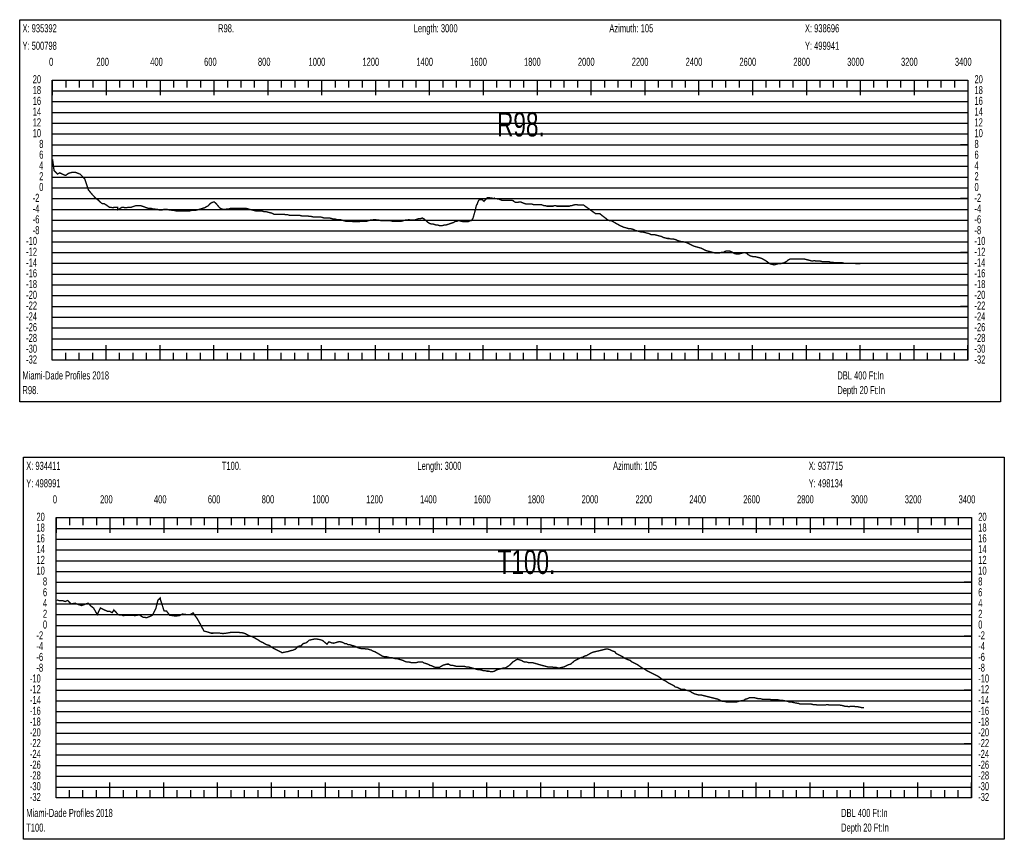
# Model space of a CAD drawing. Header units: inches. Extents: x 471865 to 538526, y 1054316 to 1102451.
# Tile 75 of 114: x 517005 to 520662, y 1056456 to 1059498. Entities that reach past the tile are written whole.
import ezdxf

# ---------------------------------------------------------------- set-up
doc = ezdxf.new("R2010")
doc.units = ezdxf.units.IN
doc.header["$MEASUREMENT"] = 0
for name, color, linetype in [('LABELS', 7, 'Continuous'), ('X_Gr1', 7, 'Continuous'), ('XSECTION', 7, 'Continuous')]:
    doc.layers.add(name, color=color, linetype=linetype)
doc.styles.get("Standard").update_dxf_attribs({"font": 'arial.ttf'})

msp = doc.modelspace()

# ---------------------------------------------------------------- linework, layer by layer
at = {"layer": 'X_Gr1', "color": 6, "linetype": 'Continuous', "lineweight": 18, "true_color": 0xff00ff, "transparency": 33554687, "const_width": 5}
for points in [[(517127.5, 1058979.4), (517127.5, 1058979.4), (517132.9, 1058938.6), (517145.5, 1058925.2), (517153.7, 1058929.9), (517166.6, 1058923.6), (517175.8, 1058920.3), (517186.3, 1058927.7), (517200.1, 1058932), (517212.6, 1058931.7), (517229.8, 1058925), (517246.9, 1058907.7), (517260.2, 1058867.1), (517274.7, 1058849.3), (517288.6, 1058834.9), (517298.7, 1058827.3), (517310.3, 1058816.1), (517318.3, 1058815.9), (517329.5, 1058808.7), (517339, 1058801.8), (517348.7, 1058801.1), (517358.2, 1058801.3), (517368.9, 1058801.4), (517370, 1058792.9), (517385.1, 1058802.2), (517390.9, 1058802.2), (517396.4, 1058800.2), (517402.1, 1058800.2), (517407.8, 1058802.2), (517413.5, 1058802.2), (517419.3, 1058802.2), (517425, 1058804.2), (517431, 1058806.2), (517437, 1058808.2), (517442.9, 1058808.2), (517448.7, 1058808.2), (517454.4, 1058808.2), (517460, 1058806.2), (517465.7, 1058804.2), (517471.3, 1058802.2), (517476.9, 1058800.2), (517482.4, 1058798.2), (517487.9, 1058798.2), (517493.5, 1058798.2), (517499.2, 1058796.2), (517505.3, 1058796.2), (517511.1, 1058794.2), (517516.9, 1058794.2), (517522.8, 1058792.2), (517528.6, 1058792.2), (517534.6, 1058792.2), (517540.5, 1058794.2), (517546.8, 1058794.2), (517553.3, 1058794.2), (517559.7, 1058792.2), (517566.3, 1058792.2), (517573, 1058790.2), (517580, 1058790.2), (517587.1, 1058788.2), (517594, 1058788.2), (517600.9, 1058788.2), (517607.7, 1058788.2), (517614.7, 1058788.2), (517621.8, 1058788.2), (517628.7, 1058788.2), (517635.5, 1058788.2), (517642.5, 1058790.2), (517649.8, 1058790.2), (517657.1, 1058790.2), (517664.2, 1058792.2), (517671.4, 1058794.2), (517678.3, 1058796.2), (517685.1, 1058798.2), (517692, 1058800.2), (517698.9, 1058804.2), (517706.1, 1058808.2), (517713.1, 1058816.2), (517720.2, 1058820.2), (517727.3, 1058822.2), (517734.2, 1058816.2), (517741.1, 1058808.2), (517747.8, 1058800.2), (517754.7, 1058796.2), (517761.8, 1058794.2), (517768.6, 1058794.2), (517775.5, 1058796.2), (517782.2, 1058796.2), (517789, 1058798.2), (517796, 1058798.2), (517810.5, 1058798.2), (517817.7, 1058798.2), (517824.8, 1058798.2), (517831.8, 1058798.2), (517838.5, 1058798.2), (517845.4, 1058798.2), (517852.5, 1058796.2), (517860, 1058794.2), (517867.9, 1058792.2), (517875.7, 1058790.2), (517883.5, 1058788.2), (517890.7, 1058788.2), (517897.8, 1058788.2), (517904.6, 1058788.2), (517911.4, 1058786.2), (517918.6, 1058786.2), (517926, 1058784.2), (517933.8, 1058782.2), (517941.5, 1058780.2), (517949.1, 1058776.2), (517956.7, 1058776.2), (517964.2, 1058776.2), (517971.6, 1058776.2), (517979, 1058776.2), (517986.3, 1058776.2), (517993.7, 1058774.2), (518000.9, 1058774.2), (518008.2, 1058772.2), (518015.7, 1058772.2), (518023.2, 1058772.2), (518030.6, 1058772.2), (518037.6, 1058772.2), (518044.7, 1058772.2), (518051.9, 1058770.2), (518059, 1058770.2), (518066.4, 1058770.2), (518073.8, 1058770.2), (518081, 1058768.2), (518088, 1058768.2), (518094.9, 1058766.2), (518101.9, 1058766.2), (518108.7, 1058766.2), (518115.5, 1058766.2), (518122.5, 1058766.2), (518129.3, 1058764.2), (518136, 1058762.2), (518142.5, 1058762.2), (518149.3, 1058762.2), (518156.4, 1058762.2), (518163.6, 1058760.2), (518170.5, 1058758.2), (518176.9, 1058758.2), (518182.9, 1058756.2), (518189.2, 1058756.2), (518195.9, 1058756.2), (518202.8, 1058754.2), (518209.5, 1058752.2), (518216.3, 1058750.2), (518223.2, 1058750.2), (518230.4, 1058750.2), (518237.8, 1058750.2), (518244.8, 1058748.2), (518251.6, 1058748.2), (518258.3, 1058748.2), (518265.2, 1058748.2), (518272.1, 1058750.2), (518279.1, 1058750.2), (518286.3, 1058750.2), (518293.5, 1058750.2), (518300.2, 1058752.2), (518307, 1058754.2), (518313.5, 1058754.2), (518320, 1058756.2), (518326.8, 1058756.2), (518333.5, 1058754.2), (518340.6, 1058754.2), (518347.9, 1058752.2), (518355.1, 1058752.2), (518362, 1058752.2), (518368.8, 1058752.2), (518375.8, 1058752.2), (518382.3, 1058752.2), (518388.7, 1058750.2), (518395.4, 1058750.2), (518402.3, 1058750.2), (518409.3, 1058750.2), (518416.1, 1058750.2), (518422.9, 1058750.2), (518429.7, 1058752.2), (518436.5, 1058754.2), (518443.5, 1058754.2), (518450.2, 1058756.2), (518456.9, 1058754.2), (518463.2, 1058754.2), (518469.3, 1058754.2), (518475.6, 1058756.2), (518482.1, 1058758.2), (518488.6, 1058760.2), (518494.7, 1058760.2), (518500.7, 1058762.2), (518507.4, 1058758.2), (518514.5, 1058752.2), (518521.3, 1058746.2), (518527.4, 1058742.2), (518533.1, 1058740.2), (518539, 1058740.2), (518545.2, 1058738.2), (518551.4, 1058736.2), (518557.4, 1058736.2), (518563.3, 1058734.2), (518569.3, 1058734.2), (518575.3, 1058734.2), (518581.7, 1058736.2), (518588.3, 1058736.2), (518594.6, 1058738.2), (518600.7, 1058740.2), (518606.5, 1058742.2), (518612.3, 1058744.2), (518617.8, 1058746.2), (518623.2, 1058750.2), (518628.6, 1058750.2), (518633.8, 1058752.2), (518638.9, 1058752.2), (518643.6, 1058750.2), (518647.8, 1058750.2), (518652, 1058748.2), (518656.2, 1058748.2), (518660.8, 1058748.2), (518665.5, 1058748.2), (518669.5, 1058748.2), (518673.4, 1058750.2), (518677.6, 1058752.2), (518681.7, 1058752.2), (518685.4, 1058756.2), (518688.9, 1058762.2), (518695.8, 1058786.2), (518698.5, 1058798.2), (518701.6, 1058810.2), (518704.6, 1058814.2), (518706.9, 1058822.2), (518709, 1058826.2), (518711.6, 1058830.2), (518714.8, 1058830.2), (518718, 1058830.2), (518721.1, 1058830.2), (518723.7, 1058830.2), (518726.4, 1058826.2), (518729.7, 1058824.2), (518735.6, 1058830.9), (518741.5, 1058837.5), (518742.1, 1058838.2), (518745, 1058838.2), (518749.2, 1058838.2), (518754, 1058836.2), (518759, 1058836.2), (518763.5, 1058834.2), (518767.5, 1058836.2), (518770.8, 1058834.2), (518774, 1058834.2), (518777.2, 1058834.2), (518780.8, 1058832.2), (518785.3, 1058832.2), (518790.3, 1058830.2), (518795.3, 1058828.2), (518799.9, 1058828.2), (518804.1, 1058828.2), (518808.2, 1058828.2), (518812.3, 1058828.2), (518816.7, 1058828.2), (518821.1, 1058828.2), (518825.3, 1058828.2), (518829.2, 1058828.2), (518833.2, 1058828.2), (518838, 1058826.2), (518842.9, 1058822.2), (518847.8, 1058820.2), (518852.4, 1058820.2), (518856.6, 1058820.2), (518860.4, 1058822.2), (518864.3, 1058822.2), (518868.9, 1058820.2), (518874.1, 1058818.2), (518879.5, 1058816.2), (518884.8, 1058814.2), (518889.4, 1058814.2), (518893.6, 1058814.2), (518897.9, 1058814.2), (518902.6, 1058814.2), (518907.4, 1058814.2), (518911.9, 1058812.2), (518916.4, 1058812.2), (518920.8, 1058812.2), (518925.1, 1058812.2), (518928.9, 1058812.2), (518932.7, 1058812.2), (518936.9, 1058812.2), (518941.5, 1058812.2), (518946.6, 1058810.2), (518951.9, 1058808.2), (518957.1, 1058808.2), (518962.4, 1058806.2), (518968, 1058806.2), (518973.4, 1058806.2), (518978.1, 1058806.2), (518982, 1058806.2), (518985.9, 1058806.2), (518990.2, 1058808.2), (518995, 1058808.2), (519000, 1058806.2), (519004.8, 1058806.2), (519009.3, 1058806.2), (519013.8, 1058806.2), (519018.6, 1058806.2), (519024, 1058806.2), (519029.5, 1058806.2), (519035.4, 1058806.2), (519041.3, 1058806.2), (519046.7, 1058806.2), (519051.5, 1058808.2), (519056.2, 1058808.2), (519061.3, 1058810.2), (519070, 1058812.2), (519073.2, 1058812.2), (519079.7, 1058810.2), (519086.4, 1058810.2), (519093.1, 1058810.2), (519099.5, 1058810.2), (519105.2, 1058806.1), (519110.8, 1058802), (519116.5, 1058798), (519122.2, 1058793.9), (519127.8, 1058789.8), (519133.5, 1058785.7), (519139.2, 1058781.6), (519144, 1058778.2), (519151.7, 1058778.2), (519159.4, 1058778.2), (519167, 1058772.2), (519172.8, 1058767.7), (519178.6, 1058763.3), (519184.4, 1058758.8), (519187.8, 1058756.2), (519195.2, 1058752.2), (519202.6, 1058752.2), (519209.6, 1058748.2), (519216.4, 1058744.2), (519230.8, 1058736.2), (519238.9, 1058732.2), (519247.3, 1058728.2), (519255.1, 1058726.2), (519262.2, 1058724.2), (519268.9, 1058722.2), (519275.8, 1058722.2), (519283.3, 1058720.2), (519291.4, 1058716.2), (519299.2, 1058714.2), (519306.4, 1058712.2), (519313, 1058710.2), (519319.5, 1058710.2), (519326.9, 1058708.2), (519334.9, 1058706.2), (519343, 1058704.2), (519350.2, 1058700.2), (519356.9, 1058700.2), (519363.9, 1058700.2), (519370.9, 1058698.2), (519378.6, 1058696.2), (519386.8, 1058694.2), (519395.1, 1058690.2), (519403.1, 1058688.2), (519410.2, 1058686.2), (519417.1, 1058686.2), (519424.2, 1058684.2), (519432.1, 1058684.2), (519440.6, 1058682.2), (519448.8, 1058678.2), (519456.3, 1058676.2), (519463, 1058674.2), (519469.6, 1058674.2), (519476.7, 1058672.2), (519484.2, 1058670.2), (519491.8, 1058666.2), (519499.8, 1058662.2), (519507.7, 1058658.2), (519514.8, 1058656.2), (519521.4, 1058654.2), (519528.6, 1058652.2), (519536.5, 1058650.2), (519544.3, 1058646.2), (519551.3, 1058642.2), (519558.1, 1058640.2), (519565.6, 1058638.2), (519573.3, 1058636.2), (519580.8, 1058634.2), (519587.8, 1058632.2), (519594.7, 1058632.2), (519602.2, 1058632.2), (519609.8, 1058634.2), (519617.5, 1058634.2), (519624.7, 1058638.2), (519631.4, 1058640.2), (519638.5, 1058640.2), (519645.7, 1058638.2), (519653.1, 1058634.2), (519660.7, 1058630.2), (519668.1, 1058628.2), (519675.1, 1058628.2), (519681.7, 1058630.2), (519688.7, 1058632.2), (519696.2, 1058634.2), (519703.6, 1058632.2), (519710.7, 1058626.2), (519717.2, 1058622.2), (519723.6, 1058620.2), (519730.8, 1058618.2), (519738.7, 1058618.2), (519746.9, 1058616.2), (519754.4, 1058614.2), (519761.1, 1058612.2), (519767.7, 1058608.2), (519775, 1058604.2), (519783.5, 1058598.2), (519791.9, 1058592.2), (519799.8, 1058590.2), (519807, 1058588.2), (519813.6, 1058590.2), (519820.7, 1058592.2), (519828.5, 1058592.2), (519836.5, 1058594.2), (519844.3, 1058596.2), (519851.8, 1058600.2), (519859.2, 1058606.2), (519866.1, 1058610.2), (519873.3, 1058610.2), (519881.2, 1058610.2), (519889.4, 1058610.2), (519897.2, 1058610.2), (519904.1, 1058610.2), (519910.7, 1058610.2), (519917.9, 1058610.2), (519925.8, 1058608.2), (519934.1, 1058606.2), (519941.8, 1058604.2), (519948.7, 1058602.2), (519955.5, 1058604.2), (519962.9, 1058602.2), (519971, 1058602.2), (519978.8, 1058602.2), (519986.5, 1058600.2), (519993.8, 1058600.2), (520000.6, 1058600.2), (520011.4, 1058600.2), (520015.2, 1058598.2), (520023.3, 1058598.2), (520031.4, 1058596.2), (520038.7, 1058596.2), (520045.8, 1058596.2), (520052.9, 1058596.2), (520060.1, 1058596.2), (520067.9, 1058594.2), (520075.7, 1058594.2), (520083.2, 1058594.2), (520090.4, 1058594.2), (520097.8, 1058594.2), (520105.6, 1058594.2), (520113.4, 1058592.2), (520121.3, 1058592.2), (520126.5, 1058592.2)], [(517143.4, 1057344.9), (517143.4, 1057344.9), (517152.5, 1057341.9), (517163.5, 1057342.4), (517174.1, 1057338.9), (517183.9, 1057342.8), (517196.4, 1057329.9), (517211, 1057332.8), (517222.6, 1057327.8), (517235.6, 1057324), (517247.7, 1057328.6), (517259.6, 1057332.8), (517269.7, 1057322.4), (517279.9, 1057314.2), (517293.3, 1057290.5), (517305.3, 1057314.9), (517317.1, 1057309.2), (517330, 1057303), (517339.5, 1057302.6), (517348.8, 1057297.4), (517355.2, 1057307.8), (517363.4, 1057298.6), (517369.3, 1057292), (517374.5, 1057289), (517384, 1057288.9), (517390.5, 1057286.1), (517397.9, 1057288.2), (517410.4, 1057288.2), (517423.5, 1057287.7), (517433.6, 1057286.6), (517449.6, 1057289.3), (517462.5, 1057280.9), (517476.7, 1057279), (517489, 1057283.4), (517499, 1057288.8), (517510.9, 1057312.4), (517518.6, 1057344), (517527, 1057352.2), (517527.3, 1057348.2), (517541.4, 1057304.4), (517550.6, 1057303.5), (517562.2, 1057288), (517573.8, 1057286.4), (517583.9, 1057285.2), (517597, 1057286.3), (517609.9, 1057292.3), (517623.1, 1057290.7), (517637.6, 1057289.7), (517649.1, 1057296.7), (517664.8, 1057274.7), (517674.6, 1057257.4), (517689.6, 1057229.2), (517704.6, 1057225.5), (517716.1, 1057221.4), (517730, 1057221.5), (517745.1, 1057222), (517760.1, 1057220), (517774.9, 1057221.7), (517789.3, 1057224.4), (517804.7, 1057224.9), (517820, 1057224.1), (517833.5, 1057222.6), (517843.5, 1057219.5), (517856.3, 1057212.3), (517867.3, 1057209), (517875.3, 1057205), (517889, 1057197.7), (517898.8, 1057190.6), (517909.3, 1057186.1), (517920.5, 1057179.2), (517931.9, 1057176.3), (517941.8, 1057169), (517950.4, 1057163.6), (517962, 1057157.9), (517970.7, 1057153.6), (517979.8, 1057148.8), (517991.4, 1057151.4), (518002.8, 1057153.4), (518009.4, 1057155.9), (518021.5, 1057158.6), (518029.9, 1057162.5), (518039.3, 1057172.6), (518049.7, 1057174.6), (518058.3, 1057182.7), (518070.8, 1057186.2), (518080, 1057195.3), (518089.4, 1057197.3), (518101, 1057200), (518109.9, 1057199.4), (518120.6, 1057197.4), (518129.4, 1057194.6), (518146.5, 1057180.7), (518153.7, 1057189.3), (518164.1, 1057185.3), (518171.7, 1057184.2), (518192.7, 1057190.4), (518199.9, 1057188.4), (518206.6, 1057186.4), (518213, 1057182.4), (518219, 1057182.4), (518225, 1057178.4), (518231.2, 1057178.4), (518237.7, 1057176.4), (518244.7, 1057174.4), (518251.9, 1057172.4), (518258.9, 1057168.4), (518265.5, 1057166.4), (518271.8, 1057164.4), (518278.2, 1057164.4), (518284.9, 1057164.4), (518291.6, 1057162.4), (518298.3, 1057162.4), (518304.7, 1057160.4), (518311.2, 1057158.4), (518317.9, 1057154.4), (518324.6, 1057152.4), (518331.7, 1057148.4), (518338.6, 1057144.4), (518345.2, 1057140.4), (518351.7, 1057136.4), (518358.4, 1057134.4), (518365.6, 1057134.4), (518373.1, 1057132.4), (518380.6, 1057130.4), (518387.9, 1057130.4), (518394.7, 1057128.4), (518401.4, 1057126.4), (518408, 1057126.4), (518414.7, 1057124.4), (518421.8, 1057122.4), (518429, 1057120.4), (518436.3, 1057116.4), (518443.4, 1057114.4), (518450.6, 1057114.4), (518458.1, 1057112.4), (518465.3, 1057112.4), (518472.1, 1057112.4), (518478.7, 1057112.4), (518485.9, 1057114.4), (518493.4, 1057114.4), (518500.8, 1057114.4), (518508, 1057110.4), (518514.7, 1057108.4), (518521.3, 1057106.4), (518528.1, 1057102.4), (518535.4, 1057100.4), (518542.9, 1057096.4), (518549.8, 1057094.4), (518556.5, 1057094.4), (518563.5, 1057094.4), (518570.5, 1057098.4), (518577.3, 1057102.4), (518584.2, 1057104.4), (518591.3, 1057106.4), (518598.5, 1057106.4), (518605.4, 1057102.4), (518612.3, 1057102.4), (518619.3, 1057100.4), (518626.5, 1057098.4), (518633.9, 1057098.4), (518641.2, 1057098.4), (518648.6, 1057098.4), (518655.8, 1057098.4), (518662.9, 1057096.4), (518670.1, 1057096.4), (518677.2, 1057094.4), (518684.3, 1057092.4), (518691.2, 1057090.4), (518698.3, 1057088.4), (518705.7, 1057086.4), (518713.1, 1057086.4), (518720.3, 1057084.4), (518726.8, 1057082.4), (518733.2, 1057082.4), (518739.9, 1057080.4), (518747, 1057080.4), (518754.6, 1057078.4), (518761.7, 1057078.4), (518768.5, 1057080.4), (518774.8, 1057084.4), (518781, 1057086.4), (518788, 1057088.4), (518795.6, 1057090.4), (518802.8, 1057092.4), (518809.1, 1057092.4), (518815.1, 1057096.4), (518821.8, 1057100.4), (518828.9, 1057106.4), (518836.1, 1057114.4), (518842.8, 1057118.4), (518848.8, 1057122.4), (518854.8, 1057124.4), (518861.2, 1057122.4), (518868.1, 1057120.4), (518874.9, 1057116.4), (518881.1, 1057114.4), (518887.2, 1057114.4), (518893.6, 1057112.4), (518900.6, 1057112.4), (518908.2, 1057112.4), (518915.5, 1057110.4), (518922.6, 1057108.4), (518929.3, 1057106.4), (518936.1, 1057104.4), (518943.4, 1057102.4), (518950.8, 1057100.4), (518958.5, 1057098.4), (518965.5, 1057096.4), (518972.6, 1057096.4), (518980.5, 1057096.4), (518988.8, 1057094.4), (518996.9, 1057094.4), (519004.3, 1057092.4), (519011.3, 1057092.4), (519018.7, 1057094.4), (519026.9, 1057096.4), (519035.3, 1057100.4), (519043.4, 1057104.4), (519051, 1057106.4), (519058.2, 1057112.4), (519065.2, 1057118.4), (519072.6, 1057122.4), (519080.4, 1057126.4), (519088.4, 1057130.4), (519096.1, 1057132.4), (519103.6, 1057136.4), (519110.7, 1057138.4), (519117.6, 1057142.4), (519124.8, 1057146.4), (519132.6, 1057150.4), (519140.8, 1057152.4), (519149.4, 1057154.4), (519157.9, 1057156.4), (519166.3, 1057158.4), (519174.3, 1057160.4), (519181.8, 1057162.4), (519189.2, 1057162.4), (519196.6, 1057160.4), (519204.1, 1057156.4), (519215.5, 1057152.4), (519219.5, 1057146.4), (519227.5, 1057142.4), (519235.5, 1057138.4), (519243.7, 1057134.4), (519252.2, 1057128.4), (519260.6, 1057124.4), (519272.3, 1057120.4), (519276.1, 1057116.4), (519283.5, 1057112.4), (519291.4, 1057108.4), (519299.6, 1057104.4), (519308.1, 1057098.4), (519316.6, 1057092.4), (519325.2, 1057088.4), (519333.9, 1057082.4), (519342.3, 1057078.4), (519350.3, 1057074.4), (519358.1, 1057070.4), (519366.1, 1057066.4), (519374.5, 1057062.4), (519382.9, 1057056.4), (519390.8, 1057050.4), (519398.3, 1057046.4), (519406.1, 1057042.4), (519414.5, 1057036.4), (519422.7, 1057032.4), (519434.3, 1057026.4), (519438.1, 1057022.4), (519446.3, 1057020.4), (519454.8, 1057016.4), (519463.2, 1057012.4), (519474.8, 1057012.4), (519478.6, 1057010.4), (519486.1, 1057008.4), (519494.2, 1057006.4), (519502.5, 1057000.4), (519510.5, 1056996.4), (519517.9, 1056994.4), (519525.8, 1056992.4), (519533.9, 1056992.4), (519541.8, 1056990.4), (519549.8, 1056988.4), (519557.9, 1056986.4), (519566, 1056984.4), (519574, 1056982.4), (519582, 1056980.4), (519590, 1056978.4), (519597.8, 1056976.4), (519605.5, 1056972.4), (519613.4, 1056968.4), (519621.4, 1056968.4), (519629.6, 1056966.4), (519637.7, 1056966.4), (519645.8, 1056966.4), (519653.6, 1056966.4), (519661, 1056966.4), (519668.2, 1056966.4), (519675.3, 1056968.4), (519683, 1056970.4), (519695.5, 1056972.4), (519699.8, 1056976.4), (519708.2, 1056978.4), (519716.1, 1056982.4), (519723.3, 1056982.4), (519730.9, 1056982.4), (519739.1, 1056980.4), (519747.6, 1056978.4), (519755.5, 1056978.4), (519762.8, 1056976.4), (519775, 1056976.4), (519779.5, 1056976.4), (519788.5, 1056976.4), (519796.8, 1056974.4), (519804.4, 1056974.4), (519812, 1056974.4), (519820.2, 1056974.4), (519829, 1056972.4), (519837.6, 1056972.4), (519845.8, 1056970.4), (519857.8, 1056968.4), (519861.8, 1056966.4), (519869.9, 1056966.4), (519878, 1056964.4), (519886.2, 1056962.4), (519899, 1056960.4), (519903.2, 1056958.4), (519911.3, 1056958.4), (519918.7, 1056958.4), (519926.4, 1056958.4), (519938.9, 1056958.4), (519943.3, 1056958.4), (519952.1, 1056956.4), (519960.7, 1056956.4), (519968.6, 1056954.4), (519979.9, 1056954.4), (519983.9, 1056954.4), (519992.5, 1056954.4), (520006.2, 1056956.4), (520010.8, 1056954.4), (520023.4, 1056954.4), (520027.3, 1056954.4), (520034.8, 1056954.4), (520046.4, 1056954.4), (520050.6, 1056954.4), (520063.6, 1056952.4), (520067.9, 1056950.4), (520076.4, 1056950.4), (520084.3, 1056948.4), (520092.2, 1056950.4), (520104.4, 1056950.4), (520108.8, 1056948.4), (520117.7, 1056948.4), (520126.4, 1056946.4), (520134.4, 1056944.4), (520140.4, 1056944.4)]]:
    msp.add_lwpolyline(points, dxfattribs=at)
at = {"layer": 'XSECTION', "color": 18, "linetype": 'Continuous', "true_color": 0x000000}
for points in [[(517005.3, 1059498.2), (520647.7, 1059498.2), (520647.7, 1058080.2), (517005.3, 1058080.2), (517005.3, 1059498.2)], [(517126.5, 1059274.2), (520526.5, 1059274.2), (520526.5, 1058234.2), (517126.5, 1058234.2), (517126.5, 1059274.2)], [(517126.5, 1059274.2), (517126.5, 1059217.8)], [(517126.5, 1059274.2), (517126.5, 1059217.8)], [(517126.5, 1059274.2), (517126.5, 1059246.2)], [(517126.5, 1059274.2), (517126.5, 1059246.2)], [(517176.5, 1059274.2), (517176.5, 1059246.2)], [(517226.5, 1059274.2), (517226.5, 1059246.2)], [(517276.5, 1059274.2), (517276.5, 1059246.2)], [(517326.5, 1059274.2), (517326.5, 1059217.8)], [(517326.5, 1059274.2), (517326.5, 1059246.2)], [(517376.5, 1059274.2), (517376.5, 1059246.2)], [(517426.5, 1059274.2), (517426.5, 1059246.2)], [(517476.5, 1059274.2), (517476.5, 1059246.2)], [(517526.5, 1059274.2), (517526.5, 1059217.8)], [(517526.5, 1059274.2), (517526.5, 1059246.2)], [(517576.5, 1059274.2), (517576.5, 1059246.2)], [(517626.5, 1059274.2), (517626.5, 1059246.2)], [(517676.5, 1059274.2), (517676.5, 1059246.2)], [(517726.5, 1059274.2), (517726.5, 1059217.8)], [(517726.5, 1059274.2), (517726.5, 1059246.2)], [(517776.5, 1059274.2), (517776.5, 1059246.2)], [(517826.5, 1059274.2), (517826.5, 1059246.2)], [(517876.5, 1059274.2), (517876.5, 1059246.2)], [(517926.5, 1059274.2), (517926.5, 1059217.8)], [(517926.5, 1059274.2), (517926.5, 1059246.2)], [(517976.5, 1059274.2), (517976.5, 1059246.2)], [(518026.5, 1059274.2), (518026.5, 1059246.2)], [(518076.5, 1059274.2), (518076.5, 1059246.2)], [(518126.5, 1059274.2), (518126.5, 1059217.8)], [(518126.5, 1059274.2), (518126.5, 1059246.2)], [(518176.5, 1059274.2), (518176.5, 1059246.2)], [(518226.5, 1059274.2), (518226.5, 1059246.2)], [(518276.5, 1059274.2), (518276.5, 1059246.2)], [(518326.5, 1059274.2), (518326.5, 1059217.8)], [(518326.5, 1059274.2), (518326.5, 1059246.2)], [(518376.5, 1059274.2), (518376.5, 1059246.2)], [(518426.5, 1059274.2), (518426.5, 1059246.2)], [(518476.5, 1059274.2), (518476.5, 1059246.2)], [(518526.5, 1059274.2), (518526.5, 1059217.8)], [(518526.5, 1059274.2), (518526.5, 1059246.2)], [(518576.5, 1059274.2), (518576.5, 1059246.2)], [(518626.5, 1059274.2), (518626.5, 1059246.2)], [(518676.5, 1059274.2), (518676.5, 1059246.2)], [(518726.5, 1059274.2), (518726.5, 1059217.8)], [(518726.5, 1059274.2), (518726.5, 1059246.2)], [(518776.5, 1059274.2), (518776.5, 1059246.2)], [(518826.5, 1059274.2), (518826.5, 1059246.2)], [(518876.5, 1059274.2), (518876.5, 1059246.2)], [(518926.5, 1059274.2), (518926.5, 1059217.8)], [(518926.5, 1059274.2), (518926.5, 1059246.2)], [(518976.5, 1059274.2), (518976.5, 1059246.2)], [(519026.5, 1059274.2), (519026.5, 1059246.2)], [(519076.5, 1059274.2), (519076.5, 1059246.2)], [(519126.5, 1059274.2), (519126.5, 1059217.8)], [(519126.5, 1059274.2), (519126.5, 1059246.2)], [(519176.5, 1059274.2), (519176.5, 1059246.2)], [(519226.5, 1059274.2), (519226.5, 1059246.2)], [(519276.5, 1059274.2), (519276.5, 1059246.2)], [(519326.5, 1059274.2), (519326.5, 1059217.8)], [(519326.5, 1059274.2), (519326.5, 1059246.2)], [(519376.5, 1059274.2), (519376.5, 1059246.2)], [(519426.5, 1059274.2), (519426.5, 1059246.2)], [(519476.5, 1059274.2), (519476.5, 1059246.2)], [(519526.5, 1059274.2), (519526.5, 1059217.8)], [(519526.5, 1059274.2), (519526.5, 1059246.2)], [(519576.5, 1059274.2), (519576.5, 1059246.2)], [(519626.5, 1059274.2), (519626.5, 1059246.2)], [(519676.5, 1059274.2), (519676.5, 1059246.2)], [(519726.5, 1059274.2), (519726.5, 1059217.8)], [(519726.5, 1059274.2), (519726.5, 1059246.2)], [(519776.5, 1059274.2), (519776.5, 1059246.2)], [(519826.5, 1059274.2), (519826.5, 1059246.2)], [(519876.5, 1059274.2), (519876.5, 1059246.2)], [(519926.5, 1059274.2), (519926.5, 1059217.8)], [(519926.5, 1059274.2), (519926.5, 1059246.2)], [(519976.5, 1059274.2), (519976.5, 1059246.2)], [(520026.5, 1059274.2), (520026.5, 1059246.2)], [(520076.5, 1059274.2), (520076.5, 1059246.2)], [(520126.5, 1059274.2), (520126.5, 1059217.8)], [(520126.5, 1059274.2), (520126.5, 1059246.2)], [(520176.5, 1059274.2), (520176.5, 1059246.2)], [(520226.5, 1059274.2), (520226.5, 1059246.2)], [(520276.5, 1059274.2), (520276.5, 1059246.2)], [(520326.5, 1059274.2), (520326.5, 1059217.8)], [(520326.5, 1059274.2), (520326.5, 1059246.2)], [(520376.5, 1059274.2), (520376.5, 1059246.2)], [(520426.5, 1059274.2), (520426.5, 1059246.2)], [(520476.5, 1059274.2), (520476.5, 1059246.2)], [(520526.5, 1059274.2), (520526.5, 1059217.8)], [(520526.5, 1059274.2), (520526.5, 1059246.2)], [(517126.5, 1059034.2), (517154.5, 1059034.2)], [(520526.5, 1059034.2), (520498.5, 1059034.2)], [(517126.5, 1058834.2), (517154.5, 1058834.2)], [(520526.5, 1058834.2), (520498.5, 1058834.2)], [(517126.5, 1058634.2), (517154.5, 1058634.2)], [(520526.5, 1058634.2), (520498.5, 1058634.2)], [(517126.5, 1058434.2), (517154.5, 1058434.2)], [(520526.5, 1058434.2), (520498.5, 1058434.2)], [(517126.5, 1058234.2), (517126.5, 1058290.6)], [(517126.5, 1058234.2), (517126.5, 1058290.6)], [(517326.5, 1058234.2), (517326.5, 1058290.6)], [(517526.5, 1058234.2), (517526.5, 1058290.6)], [(517726.5, 1058234.2), (517726.5, 1058290.6)], [(517926.5, 1058234.2), (517926.5, 1058290.6)], [(518126.5, 1058234.2), (518126.5, 1058290.6)], [(518326.5, 1058234.2), (518326.5, 1058290.6)], [(518526.5, 1058234.2), (518526.5, 1058290.6)], [(518726.5, 1058234.2), (518726.5, 1058290.6)], [(518926.5, 1058234.2), (518926.5, 1058290.6)], [(519126.5, 1058234.2), (519126.5, 1058290.6)], [(519326.5, 1058234.2), (519326.5, 1058290.6)], [(519526.5, 1058234.2), (519526.5, 1058290.6)], [(519726.5, 1058234.2), (519726.5, 1058290.6)], [(519926.5, 1058234.2), (519926.5, 1058290.6)], [(520126.5, 1058234.2), (520126.5, 1058290.6)], [(520326.5, 1058234.2), (520326.5, 1058290.6)], [(520526.5, 1058234.2), (520526.5, 1058290.6)], [(517126.5, 1058234.2), (517126.5, 1058262.2)], [(517126.5, 1058234.2), (517126.5, 1058262.2)], [(517176.5, 1058234.2), (517176.5, 1058262.2)], [(517226.5, 1058234.2), (517226.5, 1058262.2)], [(517276.5, 1058234.2), (517276.5, 1058262.2)], [(517326.5, 1058234.2), (517326.5, 1058262.2)], [(517376.5, 1058234.2), (517376.5, 1058262.2)], [(517426.5, 1058234.2), (517426.5, 1058262.2)], [(517476.5, 1058234.2), (517476.5, 1058262.2)], [(517526.5, 1058234.2), (517526.5, 1058262.2)], [(517576.5, 1058234.2), (517576.5, 1058262.2)], [(517626.5, 1058234.2), (517626.5, 1058262.2)], [(517676.5, 1058234.2), (517676.5, 1058262.2)], [(517726.5, 1058234.2), (517726.5, 1058262.2)], [(517776.5, 1058234.2), (517776.5, 1058262.2)], [(517826.5, 1058234.2), (517826.5, 1058262.2)], [(517876.5, 1058234.2), (517876.5, 1058262.2)], [(517926.5, 1058234.2), (517926.5, 1058262.2)], [(517976.5, 1058234.2), (517976.5, 1058262.2)], [(518026.5, 1058234.2), (518026.5, 1058262.2)], [(518076.5, 1058234.2), (518076.5, 1058262.2)], [(518126.5, 1058234.2), (518126.5, 1058262.2)], [(518176.5, 1058234.2), (518176.5, 1058262.2)], [(518226.5, 1058234.2), (518226.5, 1058262.2)], [(518276.5, 1058234.2), (518276.5, 1058262.2)], [(518326.5, 1058234.2), (518326.5, 1058262.2)], [(518376.5, 1058234.2), (518376.5, 1058262.2)], [(518426.5, 1058234.2), (518426.5, 1058262.2)], [(518476.5, 1058234.2), (518476.5, 1058262.2)], [(518526.5, 1058234.2), (518526.5, 1058262.2)], [(518576.5, 1058234.2), (518576.5, 1058262.2)], [(518626.5, 1058234.2), (518626.5, 1058262.2)], [(518676.5, 1058234.2), (518676.5, 1058262.2)], [(518726.5, 1058234.2), (518726.5, 1058262.2)], [(518776.5, 1058234.2), (518776.5, 1058262.2)], [(518826.5, 1058234.2), (518826.5, 1058262.2)], [(518876.5, 1058234.2), (518876.5, 1058262.2)], [(518926.5, 1058234.2), (518926.5, 1058262.2)], [(518976.5, 1058234.2), (518976.5, 1058262.2)], [(519026.5, 1058234.2), (519026.5, 1058262.2)], [(519076.5, 1058234.2), (519076.5, 1058262.2)], [(519126.5, 1058234.2), (519126.5, 1058262.2)], [(519176.5, 1058234.2), (519176.5, 1058262.2)], [(519226.5, 1058234.2), (519226.5, 1058262.2)], [(519276.5, 1058234.2), (519276.5, 1058262.2)], [(519326.5, 1058234.2), (519326.5, 1058262.2)], [(519376.5, 1058234.2), (519376.5, 1058262.2)], [(519426.5, 1058234.2), (519426.5, 1058262.2)], [(519476.5, 1058234.2), (519476.5, 1058262.2)], [(519526.5, 1058234.2), (519526.5, 1058262.2)], [(519576.5, 1058234.2), (519576.5, 1058262.2)], [(519626.5, 1058234.2), (519626.5, 1058262.2)], [(519676.5, 1058234.2), (519676.5, 1058262.2)], [(519726.5, 1058234.2), (519726.5, 1058262.2)], [(519776.5, 1058234.2), (519776.5, 1058262.2)], [(519826.5, 1058234.2), (519826.5, 1058262.2)], [(519876.5, 1058234.2), (519876.5, 1058262.2)], [(519926.5, 1058234.2), (519926.5, 1058262.2)], [(519976.5, 1058234.2), (519976.5, 1058262.2)], [(520026.5, 1058234.2), (520026.5, 1058262.2)], [(520076.5, 1058234.2), (520076.5, 1058262.2)], [(520126.5, 1058234.2), (520126.5, 1058262.2)], [(520176.5, 1058234.2), (520176.5, 1058262.2)], [(520226.5, 1058234.2), (520226.5, 1058262.2)], [(520276.5, 1058234.2), (520276.5, 1058262.2)], [(520326.5, 1058234.2), (520326.5, 1058262.2)], [(520376.5, 1058234.2), (520376.5, 1058262.2)], [(520426.5, 1058234.2), (520426.5, 1058262.2)], [(520476.5, 1058234.2), (520476.5, 1058262.2)], [(520526.5, 1058234.2), (520526.5, 1058262.2)], [(517019.2, 1057874.4), (520661.6, 1057874.4), (520661.6, 1056456.4), (517019.2, 1056456.4), (517019.2, 1057874.4)], [(517140.4, 1057650.4), (520540.4, 1057650.4), (520540.4, 1056610.4), (517140.4, 1056610.4), (517140.4, 1057650.4)], [(517140.4, 1057650.4), (517140.4, 1057594)], [(517140.4, 1057650.4), (517140.4, 1057594)], [(517140.4, 1057650.4), (517140.4, 1057622.4)], [(517140.4, 1057650.4), (517140.4, 1057622.4)], [(517190.4, 1057650.4), (517190.4, 1057622.4)], [(517240.4, 1057650.4), (517240.4, 1057622.4)], [(517290.4, 1057650.4), (517290.4, 1057622.4)], [(517340.4, 1057650.4), (517340.4, 1057594)], [(517340.4, 1057650.4), (517340.4, 1057622.4)], [(517390.4, 1057650.4), (517390.4, 1057622.4)], [(517440.4, 1057650.4), (517440.4, 1057622.4)], [(517490.4, 1057650.4), (517490.4, 1057622.4)], [(517540.4, 1057650.4), (517540.4, 1057594)], [(517540.4, 1057650.4), (517540.4, 1057622.4)], [(517590.4, 1057650.4), (517590.4, 1057622.4)], [(517640.4, 1057650.4), (517640.4, 1057622.4)], [(517690.4, 1057650.4), (517690.4, 1057622.4)], [(517740.4, 1057650.4), (517740.4, 1057594)], [(517740.4, 1057650.4), (517740.4, 1057622.4)], [(517790.4, 1057650.4), (517790.4, 1057622.4)], [(517840.4, 1057650.4), (517840.4, 1057622.4)], [(517890.4, 1057650.4), (517890.4, 1057622.4)], [(517940.4, 1057650.4), (517940.4, 1057594)], [(517940.4, 1057650.4), (517940.4, 1057622.4)], [(517990.4, 1057650.4), (517990.4, 1057622.4)], [(518040.4, 1057650.4), (518040.4, 1057622.4)], [(518090.4, 1057650.4), (518090.4, 1057622.4)], [(518140.4, 1057650.4), (518140.4, 1057594)], [(518140.4, 1057650.4), (518140.4, 1057622.4)], [(518190.4, 1057650.4), (518190.4, 1057622.4)], [(518240.4, 1057650.4), (518240.4, 1057622.4)], [(518290.4, 1057650.4), (518290.4, 1057622.4)], [(518340.4, 1057650.4), (518340.4, 1057594)], [(518340.4, 1057650.4), (518340.4, 1057622.4)], [(518390.4, 1057650.4), (518390.4, 1057622.4)], [(518440.4, 1057650.4), (518440.4, 1057622.4)], [(518490.4, 1057650.4), (518490.4, 1057622.4)], [(518540.4, 1057650.4), (518540.4, 1057594)], [(518540.4, 1057650.4), (518540.4, 1057622.4)], [(518590.4, 1057650.4), (518590.4, 1057622.4)], [(518640.4, 1057650.4), (518640.4, 1057622.4)], [(518690.4, 1057650.4), (518690.4, 1057622.4)], [(518740.4, 1057650.4), (518740.4, 1057594)], [(518740.4, 1057650.4), (518740.4, 1057622.4)], [(518790.4, 1057650.4), (518790.4, 1057622.4)], [(518840.4, 1057650.4), (518840.4, 1057622.4)], [(518890.4, 1057650.4), (518890.4, 1057622.4)], [(518940.4, 1057650.4), (518940.4, 1057594)], [(518940.4, 1057650.4), (518940.4, 1057622.4)], [(518990.4, 1057650.4), (518990.4, 1057622.4)], [(519040.4, 1057650.4), (519040.4, 1057622.4)], [(519090.4, 1057650.4), (519090.4, 1057622.4)], [(519140.4, 1057650.4), (519140.4, 1057594)], [(519140.4, 1057650.4), (519140.4, 1057622.4)], [(519190.4, 1057650.4), (519190.4, 1057622.4)], [(519240.4, 1057650.4), (519240.4, 1057622.4)], [(519290.4, 1057650.4), (519290.4, 1057622.4)], [(519340.4, 1057650.4), (519340.4, 1057594)], [(519340.4, 1057650.4), (519340.4, 1057622.4)], [(519390.4, 1057650.4), (519390.4, 1057622.4)], [(519440.4, 1057650.4), (519440.4, 1057622.4)], [(519490.4, 1057650.4), (519490.4, 1057622.4)], [(519540.4, 1057650.4), (519540.4, 1057594)], [(519540.4, 1057650.4), (519540.4, 1057622.4)], [(519590.4, 1057650.4), (519590.4, 1057622.4)], [(519640.4, 1057650.4), (519640.4, 1057622.4)], [(519690.4, 1057650.4), (519690.4, 1057622.4)], [(519740.4, 1057650.4), (519740.4, 1057594)], [(519740.4, 1057650.4), (519740.4, 1057622.4)], [(519790.4, 1057650.4), (519790.4, 1057622.4)], [(519840.4, 1057650.4), (519840.4, 1057622.4)], [(519890.4, 1057650.4), (519890.4, 1057622.4)], [(519940.4, 1057650.4), (519940.4, 1057594)], [(519940.4, 1057650.4), (519940.4, 1057622.4)], [(519990.4, 1057650.4), (519990.4, 1057622.4)], [(520040.4, 1057650.4), (520040.4, 1057622.4)], [(520090.4, 1057650.4), (520090.4, 1057622.4)], [(520140.4, 1057650.4), (520140.4, 1057594)], [(520140.4, 1057650.4), (520140.4, 1057622.4)], [(520190.4, 1057650.4), (520190.4, 1057622.4)], [(520240.4, 1057650.4), (520240.4, 1057622.4)], [(520290.4, 1057650.4), (520290.4, 1057622.4)], [(520340.4, 1057650.4), (520340.4, 1057594)], [(520340.4, 1057650.4), (520340.4, 1057622.4)], [(520390.4, 1057650.4), (520390.4, 1057622.4)], [(520440.4, 1057650.4), (520440.4, 1057622.4)], [(520490.4, 1057650.4), (520490.4, 1057622.4)], [(520540.4, 1057650.4), (520540.4, 1057594)], [(520540.4, 1057650.4), (520540.4, 1057622.4)], [(517140.4, 1057410.4), (517168.4, 1057410.4)], [(520540.4, 1057410.4), (520512.4, 1057410.4)], [(517140.4, 1057210.4), (517168.4, 1057210.4)], [(520540.4, 1057210.4), (520512.4, 1057210.4)], [(517140.4, 1057010.4), (517168.4, 1057010.4)], [(520540.4, 1057010.4), (520512.4, 1057010.4)], [(517140.4, 1056810.4), (517168.4, 1056810.4)], [(520540.4, 1056810.4), (520512.4, 1056810.4)], [(517140.4, 1056610.4), (517140.4, 1056666.8)], [(517140.4, 1056610.4), (517140.4, 1056666.8)], [(517140.4, 1056610.4), (517140.4, 1056638.4)], [(517140.4, 1056610.4), (517140.4, 1056638.4)], [(517190.4, 1056610.4), (517190.4, 1056638.4)], [(517240.4, 1056610.4), (517240.4, 1056638.4)], [(517290.4, 1056610.4), (517290.4, 1056638.4)], [(517340.4, 1056610.4), (517340.4, 1056666.8)], [(517340.4, 1056610.4), (517340.4, 1056638.4)], [(517390.4, 1056610.4), (517390.4, 1056638.4)], [(517440.4, 1056610.4), (517440.4, 1056638.4)], [(517490.4, 1056610.4), (517490.4, 1056638.4)], [(517540.4, 1056610.4), (517540.4, 1056666.8)], [(517540.4, 1056610.4), (517540.4, 1056638.4)], [(517590.4, 1056610.4), (517590.4, 1056638.4)], [(517640.4, 1056610.4), (517640.4, 1056638.4)], [(517690.4, 1056610.4), (517690.4, 1056638.4)], [(517740.4, 1056610.4), (517740.4, 1056666.8)], [(517740.4, 1056610.4), (517740.4, 1056638.4)], [(517790.4, 1056610.4), (517790.4, 1056638.4)], [(517840.4, 1056610.4), (517840.4, 1056638.4)], [(517890.4, 1056610.4), (517890.4, 1056638.4)], [(517940.4, 1056610.4), (517940.4, 1056666.8)], [(517940.4, 1056610.4), (517940.4, 1056638.4)], [(517990.4, 1056610.4), (517990.4, 1056638.4)], [(518040.4, 1056610.4), (518040.4, 1056638.4)], [(518090.4, 1056610.4), (518090.4, 1056638.4)], [(518140.4, 1056610.4), (518140.4, 1056666.8)], [(518140.4, 1056610.4), (518140.4, 1056638.4)], [(518190.4, 1056610.4), (518190.4, 1056638.4)], [(518240.4, 1056610.4), (518240.4, 1056638.4)], [(518290.4, 1056610.4), (518290.4, 1056638.4)], [(518340.4, 1056610.4), (518340.4, 1056666.8)], [(518340.4, 1056610.4), (518340.4, 1056638.4)], [(518390.4, 1056610.4), (518390.4, 1056638.4)], [(518440.4, 1056610.4), (518440.4, 1056638.4)], [(518490.4, 1056610.4), (518490.4, 1056638.4)], [(518540.4, 1056610.4), (518540.4, 1056666.8)], [(518540.4, 1056610.4), (518540.4, 1056638.4)], [(518590.4, 1056610.4), (518590.4, 1056638.4)], [(518640.4, 1056610.4), (518640.4, 1056638.4)], [(518690.4, 1056610.4), (518690.4, 1056638.4)], [(518740.4, 1056610.4), (518740.4, 1056666.8)], [(518740.4, 1056610.4), (518740.4, 1056638.4)], [(518790.4, 1056610.4), (518790.4, 1056638.4)], [(518840.4, 1056610.4), (518840.4, 1056638.4)], [(518890.4, 1056610.4), (518890.4, 1056638.4)], [(518940.4, 1056610.4), (518940.4, 1056666.8)], [(518940.4, 1056610.4), (518940.4, 1056638.4)], [(518990.4, 1056610.4), (518990.4, 1056638.4)], [(519040.4, 1056610.4), (519040.4, 1056638.4)], [(519090.4, 1056610.4), (519090.4, 1056638.4)], [(519140.4, 1056610.4), (519140.4, 1056666.8)], [(519140.4, 1056610.4), (519140.4, 1056638.4)], [(519190.4, 1056610.4), (519190.4, 1056638.4)], [(519240.4, 1056610.4), (519240.4, 1056638.4)], [(519290.4, 1056610.4), (519290.4, 1056638.4)], [(519340.4, 1056610.4), (519340.4, 1056666.8)], [(519340.4, 1056610.4), (519340.4, 1056638.4)], [(519390.4, 1056610.4), (519390.4, 1056638.4)], [(519440.4, 1056610.4), (519440.4, 1056638.4)], [(519490.4, 1056610.4), (519490.4, 1056638.4)], [(519540.4, 1056610.4), (519540.4, 1056666.8)], [(519540.4, 1056610.4), (519540.4, 1056638.4)], [(519590.4, 1056610.4), (519590.4, 1056638.4)], [(519640.4, 1056610.4), (519640.4, 1056638.4)], [(519690.4, 1056610.4), (519690.4, 1056638.4)], [(519740.4, 1056610.4), (519740.4, 1056666.8)], [(519740.4, 1056610.4), (519740.4, 1056638.4)], [(519790.4, 1056610.4), (519790.4, 1056638.4)], [(519840.4, 1056610.4), (519840.4, 1056638.4)], [(519890.4, 1056610.4), (519890.4, 1056638.4)], [(519940.4, 1056610.4), (519940.4, 1056666.8)], [(519940.4, 1056610.4), (519940.4, 1056638.4)], [(519990.4, 1056610.4), (519990.4, 1056638.4)], [(520040.4, 1056610.4), (520040.4, 1056638.4)], [(520090.4, 1056610.4), (520090.4, 1056638.4)], [(520140.4, 1056610.4), (520140.4, 1056666.8)], [(520140.4, 1056610.4), (520140.4, 1056638.4)], [(520190.4, 1056610.4), (520190.4, 1056638.4)], [(520240.4, 1056610.4), (520240.4, 1056638.4)], [(520290.4, 1056610.4), (520290.4, 1056638.4)], [(520340.4, 1056610.4), (520340.4, 1056666.8)], [(520340.4, 1056610.4), (520340.4, 1056638.4)], [(520390.4, 1056610.4), (520390.4, 1056638.4)], [(520440.4, 1056610.4), (520440.4, 1056638.4)], [(520490.4, 1056610.4), (520490.4, 1056638.4)], [(520540.4, 1056610.4), (520540.4, 1056666.8)], [(520540.4, 1056610.4), (520540.4, 1056638.4)]]:
    msp.add_lwpolyline(points, dxfattribs=at)
at = {"layer": 'XSECTION', "color": 18, "true_color": 0x000000}
for points in [[(517126.5, 1059234.2), (520526.5, 1059234.2)], [(517126.5, 1059194.2), (520526.5, 1059194.2)], [(517126.5, 1059154.2), (520526.5, 1059154.2)], [(517126.5, 1059114.2), (520526.5, 1059114.2)], [(517126.5, 1059074.2), (520526.5, 1059074.2)], [(517126.5, 1059034.2), (520526.5, 1059034.2)], [(517126.5, 1058994.2), (520526.5, 1058994.2)], [(517126.5, 1058954.2), (520526.5, 1058954.2)], [(517126.5, 1058914.2), (520526.5, 1058914.2)], [(517126.5, 1058874.2), (520526.5, 1058874.2)], [(517126.5, 1058834.2), (520526.5, 1058834.2)], [(517126.5, 1058794.2), (520526.5, 1058794.2)], [(517126.5, 1058754.2), (520526.5, 1058754.2)], [(517126.5, 1058714.2), (520526.5, 1058714.2)], [(517126.5, 1058674.2), (520526.5, 1058674.2)], [(517126.5, 1058634.2), (520526.5, 1058634.2)], [(517126.5, 1058594.2), (520526.5, 1058594.2)], [(517126.5, 1058554.2), (520526.5, 1058554.2)], [(517126.5, 1058514.2), (520526.5, 1058514.2)], [(517126.5, 1058474.2), (520526.5, 1058474.2)], [(517126.5, 1058434.2), (520526.5, 1058434.2)], [(517126.5, 1058394.2), (520526.5, 1058394.2)], [(517126.5, 1058354.2), (520526.5, 1058354.2)], [(517126.5, 1058314.2), (520526.5, 1058314.2)], [(517126.5, 1058274.2), (520526.5, 1058274.2)], [(517140.4, 1057610.4), (520540.4, 1057610.4)], [(517140.4, 1057570.4), (520540.4, 1057570.4)], [(517140.4, 1057530.4), (520540.4, 1057530.4)], [(517140.4, 1057490.4), (520540.4, 1057490.4)], [(517140.4, 1057450.4), (520540.4, 1057450.4)], [(517140.4, 1057410.4), (520540.4, 1057410.4)], [(517140.4, 1057370.4), (520540.4, 1057370.4)], [(517140.4, 1057330.4), (520540.4, 1057330.4)], [(517140.4, 1057290.4), (520540.4, 1057290.4)], [(517140.4, 1057250.4), (520540.4, 1057250.4)], [(517140.4, 1057210.4), (520540.4, 1057210.4)], [(517140.4, 1057170.4), (520540.4, 1057170.4)], [(517140.4, 1057130.4), (520540.4, 1057130.4)], [(517140.4, 1057090.4), (520540.4, 1057090.4)], [(517140.4, 1057050.4), (520540.4, 1057050.4)], [(517140.4, 1057010.4), (520540.4, 1057010.4)], [(517140.4, 1056970.4), (520540.4, 1056970.4)], [(517140.4, 1056930.4), (520540.4, 1056930.4)], [(517140.4, 1056890.4), (520540.4, 1056890.4)], [(517140.4, 1056850.4), (520540.4, 1056850.4)], [(517140.4, 1056810.4), (520540.4, 1056810.4)], [(517140.4, 1056770.4), (520540.4, 1056770.4)], [(517140.4, 1056730.4), (520540.4, 1056730.4)], [(517140.4, 1056690.4), (520540.4, 1056690.4)], [(517140.4, 1056650.4), (520540.4, 1056650.4)]]:
    msp.add_lwpolyline(points, dxfattribs=at)

# ---------------------------------------------------------------- texts
at = {"layer": 'LABELS', "color": 18, "true_color": 0x000000, "width": 0.666667}
for s, height, p in [('X: 935392', 30, (517015.7, 1059451.4)), ('R98.', 30, (517742.1, 1059451.4)), ('Length: 3000', 30, (518468.5, 1059451.4)), ('Azimuth: 105', 30, (519194.9, 1059451.4)), ('X: 938696', 30, (519921.3, 1059451.4)), ('Y: 500798', 30, (517015.7, 1059386.6)), ('Y: 499941', 30, (519921.3, 1059386.6)), ('0', 30, (517114.5, 1059327)), ('0', 30, (517114.5, 1059327)), ('200', 30, (517290.1, 1059327)), ('400', 30, (517490.1, 1059327)), ('600', 30, (517690.1, 1059327)), ('800', 30, (517890.1, 1059327)), ('1000', 30, (518078.1, 1059327)), ('1200', 30, (518278.1, 1059327)), ('1400', 30, (518478.1, 1059327)), ('1600', 30, (518678.1, 1059327)), ('1800', 30, (518878.1, 1059327)), ('2000', 30, (519078.1, 1059327)), ('2200', 30, (519278.1, 1059327)), ('2400', 30, (519478.1, 1059327)), ('2600', 30, (519678.1, 1059327)), ('2800', 30, (519878.1, 1059327)), ('3000', 30, (520078.1, 1059327)), ('3200', 30, (520278.1, 1059327)), ('3400', 30, (520478.1, 1059327)), ('20', 30, (517053.7, 1059262.2)), ('20', 30, (520550.9, 1059262.2)), ('18', 30, (517053.7, 1059222.2)), ('18', 30, (520550.9, 1059222.2)), ('16', 30, (517053.7, 1059182.2)), ('16', 30, (520550.9, 1059182.2)), ('14', 30, (517053.7, 1059142.2)), ('R98.', 90, (518778.1, 1059065)), ('14', 30, (520550.9, 1059142.2)), ('12', 30, (517053.7, 1059102.2)), ('12', 30, (520550.9, 1059102.2)), ('10', 30, (517053.7, 1059062.2)), ('10', 30, (520550.9, 1059062.2)), ('8', 30, (517077.7, 1059022.2)), ('8', 30, (520550.9, 1059022.2)), ('6', 30, (517077.7, 1058982.2)), ('6', 30, (520550.9, 1058982.2)), ('4', 30, (517077.7, 1058942.2)), ('4', 30, (520550.9, 1058942.2)), ('2', 30, (517077.7, 1058902.2)), ('2', 30, (520550.9, 1058902.2)), ('0', 30, (517077.7, 1058862.2)), ('0', 30, (520550.9, 1058862.2)), ('-2', 30, (517053.7, 1058822.2)), ('-2', 30, (520550.9, 1058822.2)), ('-4', 30, (517053.7, 1058782.2)), ('-4', 30, (520550.9, 1058782.2)), ('-6', 30, (517053.7, 1058742.2)), ('-6', 30, (520550.9, 1058742.2)), ('-8', 30, (517053.7, 1058702.2)), ('-8', 30, (520550.9, 1058702.2)), ('-10', 30, (517029.3, 1058662.2)), ('-10', 30, (520550.9, 1058662.2)), ('-12', 30, (517029.3, 1058622.2)), ('-12', 30, (520550.9, 1058622.2)), ('-14', 30, (517029.3, 1058582.2)), ('-14', 30, (520550.9, 1058582.2)), ('-16', 30, (517029.3, 1058542.2)), ('-16', 30, (520550.9, 1058542.2)), ('-18', 30, (517029.3, 1058502.2)), ('-18', 30, (520550.9, 1058502.2)), ('-20', 30, (517029.3, 1058462.2)), ('-20', 30, (520550.9, 1058462.2)), ('-22', 30, (517029.3, 1058422.2)), ('-22', 30, (520550.9, 1058422.2)), ('-24', 30, (517029.3, 1058382.2)), ('-24', 30, (520550.9, 1058382.2)), ('-26', 30, (517029.3, 1058342.2)), ('-26', 30, (520550.9, 1058342.2)), ('-28', 30, (517029.3, 1058302.2)), ('-28', 30, (520550.9, 1058302.2)), ('-30', 30, (517029.3, 1058262.2)), ('-30', 30, (520550.9, 1058262.2)), ('-32', 30, (517029.3, 1058222.2)), ('-32', 30, (520550.9, 1058222.2)), ('Miami-Dade Profiles 2018', 30, (517015.7, 1058163)), ('DBL 400 Ft:In', 30, (520041.7, 1058163)), ('R98.', 30, (517015.7, 1058108.6)), ('Depth 20 Ft:In', 30, (520041.7, 1058108.6)), ('X: 934411', 30, (517029.6, 1057827.6)), ('T100.', 30, (517756, 1057827.6)), ('Length: 3000', 30, (518482.4, 1057827.6)), ('Azimuth: 105', 30, (519208.8, 1057827.6)), ('X: 937715', 30, (519935.2, 1057827.6)), ('Y: 498991', 30, (517029.6, 1057762.8)), ('Y: 498134', 30, (519935.2, 1057762.8)), ('0', 30, (517128.4, 1057703.2)), ('0', 30, (517128.4, 1057703.2)), ('200', 30, (517304, 1057703.2)), ('400', 30, (517504, 1057703.2)), ('600', 30, (517704, 1057703.2)), ('800', 30, (517904, 1057703.2)), ('1000', 30, (518092, 1057703.2)), ('1200', 30, (518292, 1057703.2)), ('1400', 30, (518492, 1057703.2)), ('1600', 30, (518692, 1057703.2)), ('1800', 30, (518892, 1057703.2)), ('2000', 30, (519092, 1057703.2)), ('2200', 30, (519292, 1057703.2)), ('2400', 30, (519492, 1057703.2)), ('2600', 30, (519692, 1057703.2)), ('2800', 30, (519892, 1057703.2)), ('3000', 30, (520092, 1057703.2)), ('3200', 30, (520292, 1057703.2)), ('3400', 30, (520492, 1057703.2)), ('20', 30, (517067.6, 1057638.4)), ('20', 30, (520564.8, 1057638.4)), ('18', 30, (517067.6, 1057598.4)), ('18', 30, (520564.8, 1057598.4)), ('16', 30, (517067.6, 1057558.4)), ('16', 30, (520564.8, 1057558.4)), ('14', 30, (517067.6, 1057518.4)), ('14', 30, (520564.8, 1057518.4)), ('T100.', 90, (518780, 1057441.2)), ('12', 30, (517067.6, 1057478.4)), ('12', 30, (520564.8, 1057478.4)), ('10', 30, (517067.6, 1057438.4)), ('10', 30, (520564.8, 1057438.4)), ('8', 30, (517091.6, 1057398.4)), ('8', 30, (520564.8, 1057398.4)), ('6', 30, (517091.6, 1057358.4)), ('6', 30, (520564.8, 1057358.4)), ('4', 30, (517091.6, 1057318.4)), ('4', 30, (520564.8, 1057318.4)), ('2', 30, (517091.6, 1057278.4)), ('2', 30, (520564.8, 1057278.4)), ('0', 30, (517091.6, 1057238.4)), ('0', 30, (520564.8, 1057238.4)), ('-2', 30, (517067.6, 1057198.4)), ('-2', 30, (520564.8, 1057198.4)), ('-4', 30, (517067.6, 1057158.4)), ('-4', 30, (520564.8, 1057158.4)), ('-6', 30, (517067.6, 1057118.4)), ('-6', 30, (520564.8, 1057118.4)), ('-8', 30, (517067.6, 1057078.4)), ('-8', 30, (520564.8, 1057078.4)), ('-10', 30, (517043.2, 1057038.4)), ('-10', 30, (520564.8, 1057038.4)), ('-12', 30, (517043.2, 1056998.4)), ('-12', 30, (520564.8, 1056998.4)), ('-14', 30, (517043.2, 1056958.4)), ('-14', 30, (520564.8, 1056958.4)), ('-16', 30, (517043.2, 1056918.4)), ('-16', 30, (520564.8, 1056918.4)), ('-18', 30, (517043.2, 1056878.4)), ('-18', 30, (520564.8, 1056878.4)), ('-20', 30, (517043.2, 1056838.4)), ('-20', 30, (520564.8, 1056838.4)), ('-22', 30, (517043.2, 1056798.4)), ('-22', 30, (520564.8, 1056798.4)), ('-24', 30, (517043.2, 1056758.4)), ('-24', 30, (520564.8, 1056758.4)), ('-26', 30, (517043.2, 1056718.4)), ('-26', 30, (520564.8, 1056718.4)), ('-28', 30, (517043.2, 1056678.4)), ('-28', 30, (520564.8, 1056678.4)), ('-30', 30, (517043.2, 1056638.4)), ('-30', 30, (520564.8, 1056638.4)), ('-32', 30, (517043.2, 1056598.4)), ('-32', 30, (520564.8, 1056598.4)), ('Miami-Dade Profiles 2018', 30, (517029.6, 1056539.2)), ('DBL 400 Ft:In', 30, (520055.6, 1056539.2)), ('T100.', 30, (517029.6, 1056484.8)), ('Depth 20 Ft:In', 30, (520055.6, 1056484.8))]:
    msp.add_text(s, height=height, dxfattribs=at).set_placement(p)

doc.saveas('drawing.dxf')
